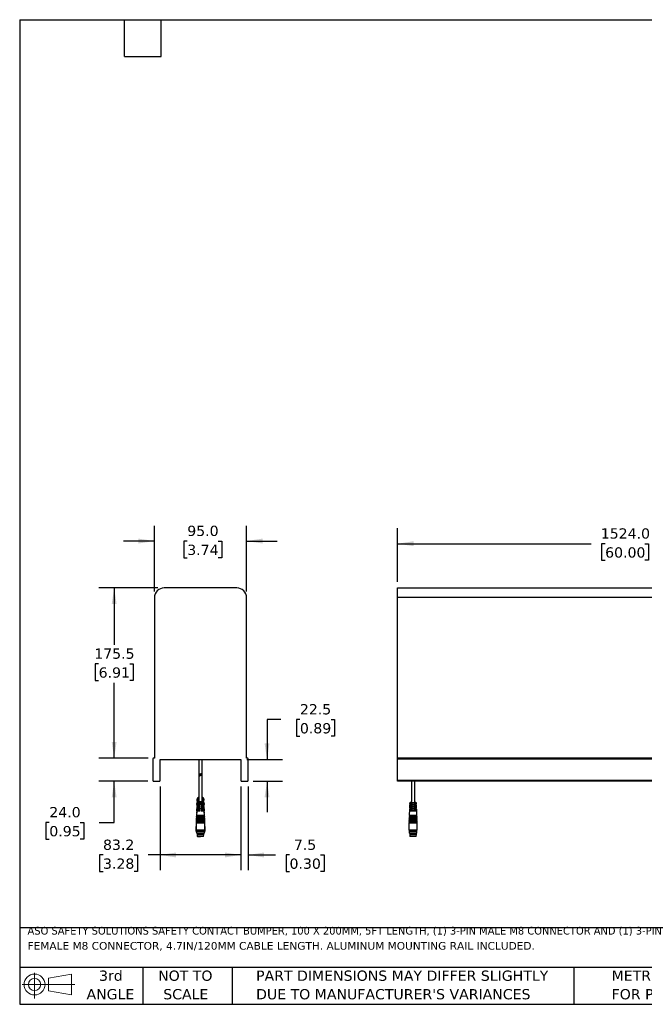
# Model space of a CAD drawing. Header units: millimetres. Extents: x 32 to 1365, y 32 to 1048.
# Tile 1 of 2: x 32 to 676, y 32 to 1048. Entities that reach past the tile are written whole.
import ezdxf

# ---------------------------------------------------------------- set-up
doc = ezdxf.new("R2010")
doc.units = ezdxf.units.MM
doc.header["$LTSCALE"] = 5
doc.linetypes.add('SLD-Solid', pattern=[0])
doc.layers.add('DIMENSIONS', color=140, linetype='SLD-Solid', lineweight=25)
doc.layers.add('TEXT', color=140, linetype='SLD-Solid', lineweight=25)
doc.styles.add('SLDTEXTSTYLE0', font='VERDANA.TTF')
doc.dimstyles.new('SLDDIMSTYLE0', dxfattribs={"dimtxt": 10.790039, "dimasz": 16.51, "dimexe": 0, "dimexo": 0.0625, "dimgap": 2.69751, "dimtad": 0, "dimtih": 1, "dimtoh": 1, "dimrnd": 1e-09, "dimzin": 4, "dimdsep": 46, "dimtxsty": 'SLDTEXTSTYLE0', "dimsah": 1, "dimcen": 0.09, "dimadec": 0, "dimazin": 1, "dimtfac": 1, "dimtmove": 0, "dimatfit": 0, "dimfxl": 0, "dimfrac": 2, "dimtolj": 1, "dimtzin": 12, "dimarcsym": 0})
doc.dimstyles.new('SLDDIMSTYLE1', dxfattribs={"dimtxt": 10.790039, "dimasz": 16.51, "dimexe": 0, "dimexo": 0.0625, "dimgap": 2.69751, "dimtad": 0, "dimtih": 1, "dimtoh": 1, "dimrnd": 1e-09, "dimzin": 12, "dimdsep": 46, "dimtxsty": 'SLDTEXTSTYLE0', "dimsah": 1, "dimcen": 0.09, "dimadec": 0, "dimazin": 3, "dimtfac": 1, "dimtofl": 0, "dimtmove": 0, "dimatfit": 3, "dimfxl": 0, "dimfrac": 2, "dimtolj": 1, "dimtzin": 12, "dimarcsym": 0})
doc.dimstyles.new('SLDDIMSTYLE2', dxfattribs={"dimtxt": 10.790039, "dimasz": 16.51, "dimexe": 0, "dimexo": 0.0625, "dimgap": 2.69751, "dimtad": 0, "dimtih": 1, "dimtoh": 1, "dimrnd": 1e-09, "dimzin": 12, "dimdsep": 46, "dimtxsty": 'SLDTEXTSTYLE0', "dimsah": 1, "dimcen": 0.09, "dimadec": 0, "dimazin": 3, "dimtfac": 1, "dimtmove": 0, "dimatfit": 0, "dimfxl": 0, "dimfrac": 2, "dimtolj": 1, "dimtzin": 12, "dimarcsym": 0})
doc.dimstyles.new('SLDDIMSTYLE3', dxfattribs={"dimtxt": 10.790039, "dimasz": 16.51, "dimexe": 0, "dimexo": 0.0625, "dimgap": 2.69751, "dimtad": 0, "dimtih": 1, "dimtoh": 1, "dimrnd": 1e-09, "dimzin": 4, "dimdsep": 46, "dimtxsty": 'SLDTEXTSTYLE0', "dimsah": 1, "dimcen": 0.09, "dimadec": 0, "dimazin": 1, "dimtfac": 1, "dimtofl": 0, "dimtmove": 0, "dimatfit": 3, "dimfxl": 0, "dimfrac": 2, "dimtolj": 1, "dimtzin": 12, "dimarcsym": 0})

# ---------------------------------------------------------------- blocks, each defined once
blk = doc.blocks.new('Block11')
at = {"color": 7, "linetype": 'SLD-Solid', "lineweight": 18}
for p, q in [((12.9, 26.6), (12.9, 0)), ((27.4, 20.8), (50.9, 25.2)), ((27.4, 8), (27.4, 20.8)), ((50.9, 25.2), (50.9, 3.7)), ((0, 14.4), (54.4, 14.4)), ((27.4, 8), (50.9, 3.7))]:
    blk.add_line(p, q, dxfattribs=at)
for radius in [10.8, 6.43]:
    blk.add_circle((12.9, 14.4), radius, dxfattribs=at)
blk = doc.blocks.new('Block12')
at = {"color": 7, "linetype": 'Continuous'}
blk.add_blockref('Block11', (0, 0), dxfattribs=at)
blk = doc.blocks.new('SW_NOTE_0')
at = {"layer": 'TEXT', "color": 0, "attachment_point": 1, "style": 'SLDTEXTSTYLE0'}
for s, insert, char_height in [('ASO SAFETY SOLUTIONS SAFETY CONTACT BUMPER, 100 X 200MM, 5FT LENGTH, (1) 3-PIN MALE M8 CONNECTOR AND (1) 3-PIN ', (0, 10.1), 7.9375), ('FEMALE M8 CONNECTOR, 4.7IN/120MM CABLE LENGTH. ALUMINUM MOUNTING RAIL INCLUDED.', (0, -5.5), 7.938)]:
    blk.add_mtext(s, dxfattribs=dict(at, insert=insert, char_height=char_height))
blk = doc.blocks.new('SW_NOTE_0_3')
at = {"layer": 'TEXT', "color": 0, "char_height": 10.583, "attachment_point": 1, "style": 'SLDTEXTSTYLE0'}
for s, insert in [('PART DIMENSIONS MAY DIFFER SLIGHTLY ', (0, 13.4)), ("DUE TO MANUFACTURER'S VARIANCES", (0, -5.7))]:
    blk.add_mtext(s, dxfattribs=dict(at, insert=insert))
blk = doc.blocks.new('SW_NOTE_0_4')
at = {"layer": 'TEXT', "color": 0, "char_height": 10.58, "attachment_point": 2, "style": 'SLDTEXTSTYLE0'}
for s, insert in [('NOT TO', (26.3, 13.4)), ('SCALE', (26.8, -5.7))]:
    blk.add_mtext(s, dxfattribs=dict(at, insert=insert))
blk = doc.blocks.new('SW_NOTE_0_5')
at = {"layer": 'TEXT', "color": 0, "char_height": 10.58, "attachment_point": 2, "style": 'SLDTEXTSTYLE0'}
for s, insert in [('3rd', (11.6, 13.4)), ('ANGLE', (11.1, -5.7))]:
    blk.add_mtext(s, dxfattribs=dict(at, insert=insert))
blk = doc.blocks.new('SW_NOTE_0_6')
at = {"layer": 'TEXT', "color": 0, "char_height": 10.583, "attachment_point": 1, "style": 'SLDTEXTSTYLE0'}
for s, insert in [('METRIC UNITS USED ', (0, 13.4)), ('FOR PART DESIGN', (0, -5.7))]:
    blk.add_mtext(s, dxfattribs=dict(at, insert=insert))
blk = doc.blocks.new('_D')
at = {"layer": 'DIMENSIONS'}
for p, q in [((170.8, 457.7), (170.8, 525.6)), ((265.8, 457.7), (265.8, 525.6)), ((170.8, 509.8), (139, 509.8)), ((204.6, 509.8), (200.9, 509.8)), ((200.9, 509.8), (200.9, 492.6)), ((236.6, 509.8), (240.2, 509.8)), ((240.2, 509.8), (240.2, 492.6)), ((265.8, 509.8), (297.5, 509.8)), ((200.9, 492.6), (204.6, 492.6)), ((240.2, 492.6), (236.6, 492.6))]:
    blk.add_line(p, q, dxfattribs=at)
for points in [[(170.8, 509.8), (154.2, 512.3), (154.2, 507.2)], [(265.8, 509.8), (282.3, 507.2), (282.3, 512.3)]]:
    blk.add_solid(points, dxfattribs=at)
at = {"layer": 'DIMENSIONS', "char_height": 10.58, "attachment_point": 1, "style": 'SLDTEXTSTYLE0'}
for s, insert in [('95.0', (204.6, 525.6)), ('3.74', (204.6, 506))]:
    blk.add_mtext(s, dxfattribs=dict(at, insert=insert))
blk = doc.blocks.new('_D_1')
at = {"layer": 'DIMENSIONS'}
for p, q in [((174.4, 461.4), (113.3, 461.4)), ((129.2, 461.4), (129.2, 402.7)), ((113.2, 383.1), (109.5, 383.1)), ((109.5, 383.1), (109.5, 365.9)), ((145.2, 383.1), (148.9, 383.1)), ((148.9, 383.1), (148.9, 365.9)), ((109.5, 365.9), (113.2, 365.9)), ((148.9, 365.9), (145.2, 365.9)), ((129.2, 285.9), (129.2, 363.5)), ((164.4, 285.9), (113.3, 285.9))]:
    blk.add_line(p, q, dxfattribs=at)
for points in [[(129.2, 461.4), (126.7, 444.9), (131.7, 444.9)], [(129.2, 285.9), (131.7, 302.4), (126.7, 302.4)]]:
    blk.add_solid(points, dxfattribs=at)
at = {"layer": 'DIMENSIONS', "char_height": 10.58, "attachment_point": 1, "style": 'SLDTEXTSTYLE0'}
for s, insert in [('175.5', (108.7, 398.9)), ('6.91', (113.2, 379.4))]:
    blk.add_mtext(s, dxfattribs=dict(at, insert=insert))
blk = doc.blocks.new('_D_2')
at = {"layer": 'DIMENSIONS'}
for p, q in [((129.2, 285.9), (129.2, 317.6)), ((163.5, 285.9), (113.3, 285.9)), ((163.8, 261.9), (113.3, 261.9)), ((129.2, 219.4), (129.2, 261.9)), ((62.3, 219.4), (58.6, 219.4)), ((58.6, 219.4), (58.6, 202.3)), ((94.3, 219.4), (98, 219.4)), ((98, 219.4), (98, 202.3)), ((113.8, 219.4), (129.2, 219.4)), ((58.6, 202.3), (62.3, 202.3)), ((98, 202.3), (94.3, 202.3))]:
    blk.add_line(p, q, dxfattribs=at)
for points in [[(129.2, 285.9), (131.7, 302.4), (126.7, 302.4)], [(129.2, 261.9), (126.7, 245.4), (131.7, 245.4)]]:
    blk.add_solid(points, dxfattribs=at)
at = {"layer": 'DIMENSIONS', "char_height": 10.58, "attachment_point": 1, "style": 'SLDTEXTSTYLE0'}
for s, insert in [('24.0', (62.3, 235.3)), ('0.95', (62.3, 215.7))]:
    blk.add_mtext(s, dxfattribs=dict(at, insert=insert))
blk = doc.blocks.new('_D_3')
at = {"layer": 'DIMENSIONS'}
for p, q in [((176.6, 256.5), (176.6, 170)), ((259.9, 256.5), (259.9, 170)), ((117.7, 185.9), (114.1, 185.9)), ((114.1, 185.9), (114.1, 168.7)), ((149.8, 185.9), (153.4, 185.9)), ((153.4, 185.9), (153.4, 168.7)), ((176.6, 185.9), (164.4, 185.9)), ((259.9, 185.9), (176.6, 185.9)), ((114.1, 168.7), (117.7, 168.7)), ((153.4, 168.7), (149.8, 168.7))]:
    blk.add_line(p, q, dxfattribs=at)
for points in [[(176.6, 185.9), (193.1, 183.3), (193.1, 188.4)], [(259.9, 185.9), (243.4, 188.4), (243.4, 183.3)]]:
    blk.add_solid(points, dxfattribs=at)
at = {"layer": 'DIMENSIONS', "char_height": 10.58, "attachment_point": 1, "style": 'SLDTEXTSTYLE0'}
for s, insert in [('83.2', (117.7, 201.7)), ('3.28', (117.7, 182.2))]:
    blk.add_mtext(s, dxfattribs=dict(at, insert=insert))
blk = doc.blocks.new('_D_4')
at = {"layer": 'DIMENSIONS'}
for p, q in [((259.9, 256.5), (259.9, 170)), ((267.4, 256.5), (267.4, 170)), ((259.9, 185.9), (228.1, 185.9)), ((267.4, 185.9), (295.5, 185.9)), ((310.1, 185.9), (306.5, 185.9)), ((306.5, 185.9), (306.5, 168.7)), ((342.1, 185.9), (345.8, 185.9)), ((345.8, 185.9), (345.8, 168.7)), ((306.5, 168.7), (310.1, 168.7)), ((345.8, 168.7), (342.1, 168.7))]:
    blk.add_line(p, q, dxfattribs=at)
for points in [[(259.9, 185.9), (243.4, 188.4), (243.4, 183.3)], [(267.4, 185.9), (283.9, 183.3), (283.9, 188.4)]]:
    blk.add_solid(points, dxfattribs=at)
at = {"layer": 'DIMENSIONS', "char_height": 10.58, "attachment_point": 1, "style": 'SLDTEXTSTYLE0'}
for s, insert in [('7.5', (314.6, 201.7)), ('0.30', (310.1, 182.2))]:
    blk.add_mtext(s, dxfattribs=dict(at, insert=insert))
blk = doc.blocks.new('_D_5')
at = {"layer": 'DIMENSIONS'}
for p, q in [((301.3, 325.6), (286.9, 325.6)), ((286.9, 325.6), (286.9, 284.4)), ((320.8, 325.6), (317.2, 325.6)), ((317.2, 325.6), (317.2, 308.5)), ((352.9, 325.6), (356.5, 325.6)), ((356.5, 325.6), (356.5, 308.5)), ((317.2, 308.5), (320.8, 308.5)), ((356.5, 308.5), (352.9, 308.5)), ((266.2, 284.4), (302.8, 284.4)), ((272.7, 261.9), (302.8, 261.9)), ((286.9, 261.9), (286.9, 230.1))]:
    blk.add_line(p, q, dxfattribs=at)
for points in [[(286.9, 284.4), (289.4, 300.9), (284.4, 300.9)], [(286.9, 261.9), (284.4, 245.4), (289.4, 245.4)]]:
    blk.add_solid(points, dxfattribs=at)
at = {"layer": 'DIMENSIONS', "char_height": 10.58, "attachment_point": 1, "style": 'SLDTEXTSTYLE0'}
for s, insert in [('22.5', (320.8, 341.5)), ('0.89', (320.8, 321.9))]:
    blk.add_mtext(s, dxfattribs=dict(at, insert=insert))
blk = doc.blocks.new('_D_6')
at = {"layer": 'DIMENSIONS'}
for p, q in [((421.5, 467.7), (421.5, 522.9)), ((1279.5, 467.7), (1279.5, 522.9)), ((780.7, 514.1), (773.6, 500)), ((784.2, 507), (780.7, 514.1)), ((421.5, 507), (621.1, 507)), ((635.7, 507), (632.1, 507)), ((632.1, 507), (632.1, 489.9)), ((676.8, 507), (680.4, 507)), ((680.4, 507), (680.4, 489.9)), ((770.1, 507), (691.4, 507)), ((773.6, 500), (770.1, 507)), ((1279.5, 507), (784.2, 507)), ((632.1, 489.9), (635.7, 489.9)), ((680.4, 489.9), (676.8, 489.9))]:
    blk.add_line(p, q, dxfattribs=at)
for points in [[(421.5, 507), (438.1, 504.5), (438.1, 509.6)], [(1279.5, 507), (1262.9, 509.6), (1262.9, 504.5)]]:
    blk.add_solid(points, dxfattribs=at)
at = {"layer": 'DIMENSIONS', "char_height": 10.58, "attachment_point": 1, "style": 'SLDTEXTSTYLE0'}
for s, insert in [('1524.0', (631.2, 522.9)), ('60.00', (635.7, 503.3))]:
    blk.add_mtext(s, dxfattribs=dict(at, insert=insert))

msp = doc.modelspace()

# ---------------------------------------------------------------- linework, layer by layer
for p, q in [((255.753, 461.362), (180.753, 461.362)), ((421.541, 461.362), (828.119, 461.362)), ((421.541, 451.362), (421.541, 461.362)), ((170.753, 451.362), (170.753, 285.862)), ((265.753, 285.862), (265.753, 451.362)), ((830.211, 451.362), (421.541, 451.362)), ((421.541, 285.867), (421.541, 451.362)), ((169.128, 285.117), (169.128, 262.862)), ((170.753, 285.862), (169.878, 285.867)), ((266.627, 285.867), (265.753, 285.862)), ((267.377, 262.862), (267.377, 285.117)), ((421.541, 285.117), (421.541, 285.867)), ((816.458, 285.867), (421.541, 285.867)), ((421.541, 285.117), (816.615, 285.117)), ((421.541, 262.862), (421.541, 285.117)), ((176.628, 284.362), (259.877, 284.362)), ((176.628, 262.862), (176.628, 284.362)), ((216.503, 284.362), (216.503, 270.112)), ((220.003, 268.612), (220.003, 284.362)), ((259.877, 284.362), (259.877, 262.862)), ((216.503, 270.112), (216.503, 269.362)), ((217.753, 268.862), (216.503, 270.112)), ((216.503, 268.698), (216.503, 240.962)), ((216.503, 268.698), (217.753, 267.448)), ((216.576, 268.862), (217.351, 268.862)), ((217.687, 268.448), (216.753, 268.448)), ((218.818, 268.448), (217.687, 268.448)), ((218.753, 269.862), (217.753, 268.862)), ((217.753, 267.448), (218.753, 268.448)), ((220.003, 268.612), (218.753, 269.862)), ((218.753, 268.448), (220.003, 267.198)), ((219.93, 268.448), (218.818, 268.448)), ((219.154, 268.862), (219.753, 268.862)), ((220.003, 267.198), (220.003, 267.948)), ((220.003, 240.962), (220.003, 267.198)), ((170.128, 261.862), (175.628, 261.862)), ((260.877, 261.862), (266.377, 261.862)), ((421.541, 261.862), (421.541, 262.862)), ((821.27, 262.862), (421.541, 262.862)), ((821.479, 261.862), (421.541, 261.862)), ((435.791, 261.862), (435.791, 240.962)), ((439.291, 240.962), (439.291, 261.862)), ((214.778, 244.512), (214.639, 241.312)), ((216.503, 244.512), (214.778, 244.512)), ((216.503, 245.762), (215.253, 244.512)), ((221.253, 244.512), (220.003, 245.762)), ((221.727, 244.512), (220.003, 244.512)), ((221.867, 241.312), (221.727, 244.512)), ((214.394, 235.712), (214.202, 231.305)), ((216.503, 235.712), (214.394, 235.712)), ((214.586, 240.112), (214.447, 236.912)), ((214.447, 236.912), (214.656, 236.912)), ((214.586, 235.312), (214.447, 232.112)), ((214.566, 237.912), (214.619, 239.112)), ((214.566, 237.912), (214.7, 237.912)), ((214.619, 234.312), (214.566, 233.112)), ((215.653, 240.112), (214.586, 240.112)), ((217.503, 235.312), (214.586, 235.312)), ((214.752, 239.112), (214.619, 239.112)), ((214.619, 234.312), (221.886, 234.312)), ((214.639, 241.312), (216.503, 241.312)), ((214.778, 239.712), (214.639, 236.512)), ((214.639, 236.512), (217.503, 236.512)), ((214.762, 242.312), (214.816, 243.512)), ((214.762, 242.312), (216.503, 242.312)), ((214.816, 238.712), (214.762, 237.512)), ((221.744, 237.512), (214.762, 237.512)), ((221.727, 239.712), (214.778, 239.712)), ((216.503, 243.512), (214.816, 243.512)), ((214.816, 238.712), (221.69, 238.712)), ((216.503, 240.962), (215.253, 239.712)), ((216.503, 236.512), (216.503, 235.312)), ((216.553, 241.012), (219.953, 241.012)), ((217.503, 235.312), (217.503, 236.512)), ((219.003, 236.512), (221.867, 236.512)), ((219.003, 236.512), (219.003, 235.312)), ((221.919, 235.312), (219.003, 235.312)), ((221.69, 243.512), (220.003, 243.512)), ((220.003, 242.312), (221.744, 242.312)), ((220.003, 241.312), (221.867, 241.312)), ((221.253, 239.712), (220.003, 240.962)), ((220.003, 235.312), (220.003, 236.512)), ((222.111, 235.712), (220.003, 235.712)), ((221.919, 240.112), (220.853, 240.112)), ((221.69, 243.512), (221.744, 242.312)), ((221.744, 237.512), (221.69, 238.712)), ((221.867, 236.512), (221.727, 239.712)), ((221.886, 239.112), (221.753, 239.112)), ((221.806, 237.912), (221.94, 237.912)), ((221.849, 236.912), (222.059, 236.912)), ((221.886, 239.112), (221.94, 237.912)), ((221.94, 233.112), (221.886, 234.312)), ((222.059, 236.912), (221.919, 240.112)), ((222.059, 232.112), (221.919, 235.312)), ((222.304, 231.305), (222.111, 235.712)), ((433.971, 237.512), (433.831, 234.312)), ((433.831, 234.312), (436.791, 234.312)), ((434.006, 236.512), (433.952, 235.312)), ((441.13, 235.312), (433.952, 235.312)), ((436.791, 237.512), (433.971, 237.512)), ((434.006, 236.512), (441.076, 236.512)), ((434.067, 239.712), (434.023, 238.712)), ((434.023, 238.712), (436.791, 238.712)), ((437.541, 239.712), (434.067, 239.712)), ((435.791, 240.962), (434.541, 239.712)), ((435.791, 238.712), (435.791, 237.512)), ((435.791, 234.312), (435.791, 233.112)), ((436.791, 237.512), (436.791, 238.712)), ((436.791, 233.112), (436.791, 234.312)), ((441.015, 239.712), (437.541, 239.712)), ((441.059, 238.712), (438.291, 238.712)), ((438.291, 237.512), (438.291, 238.712)), ((438.291, 237.512), (441.111, 237.512)), ((441.251, 234.312), (438.291, 234.312)), ((438.291, 233.112), (438.291, 234.312)), ((440.541, 239.712), (439.291, 240.962)), ((439.291, 237.512), (439.291, 238.712)), ((439.291, 233.112), (439.291, 234.312)), ((441.059, 238.712), (441.015, 239.712)), ((441.13, 235.312), (441.076, 236.512)), ((441.251, 234.312), (441.111, 237.512)), ((213.896, 224.311), (213.853, 223.312)), ((213.896, 224.311), (214.356, 224.311)), ((213.984, 226.31), (213.94, 225.311)), ((213.94, 225.311), (214.149, 225.301)), ((214.15, 225.311), (213.94, 225.311)), ((213.984, 226.31), (214.443, 226.31)), ((214.071, 228.308), (214.027, 227.309)), ((214.027, 227.309), (214.236, 227.3)), ((214.237, 227.309), (214.027, 227.309)), ((214.071, 228.308), (214.28, 228.308)), ((214.158, 230.306), (214.114, 229.307)), ((214.114, 229.307), (214.324, 229.298)), ((214.324, 229.307), (214.114, 229.307)), ((214.158, 225.506), (214.114, 224.507)), ((214.114, 224.507), (214.364, 224.496)), ((222.391, 224.507), (214.114, 224.507)), ((214.155, 224.505), (214.147, 224.311)), ((214.158, 230.306), (214.368, 230.306)), ((214.158, 225.506), (222.347, 225.506)), ((214.202, 231.305), (214.451, 231.294)), ((216.503, 231.305), (214.202, 231.305)), ((214.394, 230.912), (214.202, 226.505)), ((214.202, 226.505), (214.451, 226.494)), ((222.304, 226.505), (214.202, 226.505)), ((214.242, 226.503), (214.234, 226.31)), ((214.364, 224.496), (214.321, 223.508)), ((222.141, 224.496), (214.364, 224.496)), ((217.503, 230.912), (214.394, 230.912)), ((214.451, 226.494), (214.408, 225.506)), ((214.451, 231.294), (214.435, 230.912)), ((214.447, 232.112), (217.503, 232.112)), ((216.503, 231.294), (214.451, 231.294)), ((222.054, 226.494), (214.451, 226.494)), ((221.94, 233.112), (214.566, 233.112)), ((216.503, 232.112), (216.503, 230.912)), ((217.503, 230.912), (217.503, 232.112)), ((219.003, 232.112), (222.059, 232.112)), ((219.003, 232.112), (219.003, 230.912)), ((222.111, 230.912), (219.003, 230.912)), ((220.003, 230.912), (220.003, 232.112)), ((222.304, 231.305), (220.003, 231.305)), ((222.054, 231.294), (220.003, 231.294)), ((222.054, 231.294), (222.304, 231.305)), ((222.071, 230.912), (222.054, 231.294)), ((222.054, 226.494), (222.304, 226.505)), ((222.097, 225.506), (222.054, 226.494)), ((222.062, 226.31), (222.522, 226.31)), ((222.304, 226.505), (222.111, 230.912)), ((222.138, 230.306), (222.347, 230.306)), ((222.141, 224.496), (222.391, 224.507)), ((222.184, 223.508), (222.141, 224.496)), ((222.149, 224.311), (222.609, 224.311)), ((222.391, 229.307), (222.181, 229.307)), ((222.182, 229.298), (222.391, 229.307)), ((222.225, 228.308), (222.435, 228.308)), ((222.272, 226.31), (222.263, 226.503)), ((222.269, 227.3), (222.478, 227.309)), ((222.478, 227.309), (222.269, 227.309)), ((222.391, 229.307), (222.347, 230.306)), ((222.391, 224.507), (222.347, 225.506)), ((222.359, 224.311), (222.35, 224.505)), ((222.356, 225.301), (222.566, 225.311)), ((222.566, 225.311), (222.356, 225.311)), ((222.478, 227.309), (222.435, 228.308)), ((222.566, 225.311), (222.522, 226.31)), ((222.653, 223.312), (222.609, 224.311)), ((433.446, 225.506), (433.403, 224.507)), ((433.403, 224.507), (433.652, 224.496)), ((437.541, 224.507), (433.403, 224.507)), ((433.446, 225.506), (441.636, 225.506)), ((433.778, 233.112), (433.49, 226.505)), ((433.49, 226.505), (433.74, 226.494)), ((437.541, 226.505), (433.49, 226.505)), ((433.652, 224.496), (433.609, 223.508)), ((441.429, 224.496), (433.652, 224.496)), ((433.74, 226.494), (433.697, 225.506)), ((441.342, 226.494), (433.74, 226.494)), ((433.809, 232.112), (433.756, 230.912)), ((441.326, 230.912), (433.756, 230.912)), ((436.791, 233.112), (433.778, 233.112)), ((433.809, 232.112), (441.273, 232.112)), ((441.592, 226.505), (437.541, 226.505)), ((441.679, 224.507), (437.541, 224.507)), ((438.291, 233.112), (441.304, 233.112)), ((441.326, 230.912), (441.273, 232.112)), ((441.592, 226.505), (441.304, 233.112)), ((441.342, 226.494), (441.592, 226.505)), ((441.385, 225.506), (441.342, 226.494)), ((441.429, 224.496), (441.679, 224.507)), ((441.473, 223.508), (441.429, 224.496)), ((441.679, 224.507), (441.636, 225.506)), ((213.753, 215.312), (213.453, 215.012)), ((213.453, 215.012), (213.453, 210.612)), ((213.453, 215.012), (213.853, 215.012)), ((213.853, 215.912), (213.753, 215.812)), ((213.753, 215.812), (213.753, 215.312)), ((213.753, 215.812), (213.853, 215.812)), ((213.753, 215.312), (213.853, 215.312)), ((213.853, 223.312), (213.853, 218.512)), ((214.062, 223.312), (213.853, 223.312)), ((213.896, 219.511), (213.853, 218.512)), ((213.853, 218.512), (213.853, 211.512)), ((222.653, 218.512), (213.853, 218.512)), ((213.896, 219.511), (222.609, 219.511)), ((213.984, 221.51), (213.94, 220.511)), ((213.94, 220.511), (214.19, 220.5)), ((222.566, 220.511), (213.94, 220.511)), ((213.984, 221.51), (222.522, 221.51)), ((214.071, 223.508), (214.027, 222.509)), ((214.027, 222.509), (214.277, 222.498)), ((222.478, 222.509), (214.027, 222.509)), ((214.071, 223.508), (222.435, 223.508)), ((214.19, 220.5), (214.147, 219.511)), ((222.316, 220.5), (214.19, 220.5)), ((214.277, 222.498), (214.234, 221.51)), ((222.229, 222.498), (214.277, 222.498)), ((222.229, 222.498), (222.478, 222.509)), ((222.272, 221.51), (222.229, 222.498)), ((222.316, 220.5), (222.566, 220.511)), ((222.359, 219.511), (222.316, 220.5)), ((222.478, 222.509), (222.435, 223.508)), ((222.653, 223.312), (222.443, 223.312)), ((222.566, 220.511), (222.522, 221.51)), ((222.653, 218.512), (222.609, 219.511)), ((222.653, 218.512), (222.653, 223.312)), ((222.653, 211.512), (222.653, 218.512)), ((222.753, 215.812), (222.653, 215.912)), ((222.653, 215.812), (222.753, 215.812)), ((222.653, 215.312), (222.753, 215.312)), ((222.653, 215.012), (223.053, 215.012)), ((222.753, 215.312), (222.753, 215.812)), ((223.053, 215.012), (222.753, 215.312)), ((223.053, 210.612), (223.053, 215.012)), ((433.185, 219.511), (433.141, 218.512)), ((433.141, 218.512), (433.141, 211.512)), ((437.541, 218.512), (433.141, 218.512)), ((433.185, 219.511), (441.897, 219.511)), ((433.272, 221.51), (433.228, 220.511)), ((433.228, 220.511), (433.478, 220.5)), ((437.541, 220.511), (433.228, 220.511)), ((433.272, 221.51), (441.81, 221.51)), ((433.359, 223.508), (433.315, 222.509)), ((433.315, 222.509), (433.565, 222.498)), ((437.541, 222.509), (433.315, 222.509)), ((433.359, 223.508), (441.723, 223.508)), ((433.478, 220.5), (433.435, 219.511)), ((441.604, 220.5), (433.478, 220.5)), ((433.565, 222.498), (433.522, 221.51)), ((441.517, 222.498), (433.565, 222.498)), ((441.766, 222.509), (437.541, 222.509)), ((441.854, 220.511), (437.541, 220.511)), ((441.941, 218.512), (437.541, 218.512)), ((441.517, 222.498), (441.766, 222.509)), ((441.56, 221.51), (441.517, 222.498)), ((441.604, 220.5), (441.854, 220.511)), ((441.647, 219.511), (441.604, 220.5)), ((441.766, 222.509), (441.723, 223.508)), ((441.854, 220.511), (441.81, 221.51)), ((441.941, 218.512), (441.897, 219.511)), ((441.941, 211.512), (441.941, 218.512)), ((213.453, 210.612), (213.753, 210.312)), ((213.453, 210.612), (214.453, 210.612)), ((213.753, 210.312), (213.753, 209.412)), ((213.753, 210.312), (214.253, 210.312)), ((213.753, 209.412), (213.853, 209.312)), ((213.753, 209.412), (214.253, 209.412)), ((222.653, 211.512), (213.853, 211.512)), ((214.253, 209.312), (213.853, 209.312)), ((214.853, 211.012), (214.253, 210.412)), ((214.253, 210.412), (214.253, 208.612)), ((214.253, 210.412), (222.253, 210.412)), ((214.253, 208.612), (214.853, 208.012)), ((214.253, 208.612), (222.253, 208.612)), ((214.853, 207.512), (214.753, 207.412)), ((214.753, 207.412), (214.753, 206.912)), ((214.753, 207.412), (221.753, 207.412)), ((214.753, 206.912), (214.992, 205)), ((214.753, 206.912), (221.753, 206.912)), ((214.853, 211.512), (214.853, 211.012)), ((214.853, 211.012), (218.253, 211.012)), ((214.853, 208.012), (214.853, 207.512)), ((214.853, 208.012), (221.653, 208.012)), ((214.853, 207.512), (218.253, 207.512)), ((218.253, 205), (214.992, 205)), ((217.266, 204.993), (218.253, 204.993)), ((218.253, 211.012), (221.653, 211.012)), ((218.253, 207.512), (221.653, 207.512)), ((221.514, 205), (218.253, 205)), ((219.239, 204.993), (218.253, 204.993)), ((221.237, 204.993), (220.962, 204.993)), ((221.514, 205), (221.753, 206.912)), ((221.653, 211.012), (221.653, 211.512)), ((222.253, 210.412), (221.653, 211.012)), ((221.653, 208.012), (222.253, 208.612)), ((221.653, 207.512), (221.653, 208.012)), ((221.753, 207.412), (221.653, 207.512)), ((221.753, 206.912), (221.753, 207.412)), ((222.053, 210.612), (223.053, 210.612)), ((222.253, 208.612), (222.253, 210.412)), ((222.253, 210.312), (222.753, 210.312)), ((222.253, 209.412), (222.753, 209.412)), ((222.653, 209.312), (222.253, 209.312)), ((222.653, 209.312), (222.753, 209.412)), ((222.753, 210.312), (223.053, 210.612)), ((222.753, 209.412), (222.753, 210.312)), ((441.941, 211.512), (433.141, 211.512)), ((434.141, 211.012), (433.541, 210.412)), ((433.541, 210.412), (433.541, 208.612)), ((433.541, 210.412), (441.541, 210.412)), ((433.541, 208.612), (434.141, 208.012)), ((433.541, 208.612), (441.541, 208.612)), ((434.141, 207.512), (434.041, 207.412)), ((434.041, 207.412), (434.041, 206.912)), ((434.041, 207.412), (441.041, 207.412)), ((434.041, 206.912), (434.28, 205)), ((434.041, 206.912), (441.041, 206.912)), ((434.141, 211.512), (434.141, 211.012)), ((434.141, 211.012), (440.941, 211.012)), ((434.141, 208.012), (434.141, 207.512)), ((434.141, 208.012), (440.941, 208.012)), ((434.141, 207.512), (440.941, 207.512)), ((440.802, 205), (434.28, 205)), ((440.802, 205), (441.041, 206.912)), ((440.941, 211.012), (440.941, 211.512)), ((441.541, 210.412), (440.941, 211.012)), ((440.941, 208.012), (441.541, 208.612)), ((440.941, 207.512), (440.941, 208.012)), ((441.041, 207.412), (440.941, 207.512)), ((441.041, 206.912), (441.041, 207.412)), ((441.541, 208.612), (441.541, 210.412))]:
    msp.add_line(p, q)
for centre, radius, start, end in [((180.753, 451.362), 10, 90, 180), ((255.753, 451.362), 10, 360, 90), ((169.878, 285.117), 0.75, 90, 180), ((266.627, 285.117), 0.75, 0, 90), ((218.253, 269.362), 1.75, 163.39845, 196.60155), ((218.253, 270.362), 1.75, 196.60155, 315), ((218.253, 266.948), 1.75, 102.711711, 121.002719), ((218.253, 268.248), 0.6, 160.528779, 236.44269), ((218.253, 268.248), 0.6, 160.528779, 245.704811), ((218.253, 266.948), 1.75, 58.997281, 77.288289), ((218.253, 268.948), 1.75, 315, 343.39845), ((218.253, 267.948), 1.75, 0, 16.60155), ((170.128, 262.862), 1, 180, 270), ((175.628, 262.862), 1, 270, 360), ((260.877, 262.862), 1, 180, 270), ((266.377, 262.862), 1, 270, 0)]:
    msp.add_arc(centre, radius, start, end)
for points, knots in [([(215.091, 204.912), (215.091, 204.912), (215.124, 204.912), (215.252, 204.912), (215.346, 204.912), (215.58, 204.912), (215.719, 204.912), (216.023, 204.912), (216.187, 204.912), (216.693, 204.912), (217.044, 204.912), (217.691, 204.912), (217.989, 204.912), (218.253, 204.912)], [0, 0, 0, 0, 0.125, 0.125, 0.25, 0.25, 0.375, 0.375, 0.5, 0.5, 0.75, 0.75, 1, 1, 1, 1]), ([(218.253, 204.912), (218.253, 204.912), (218.253, 204.921), (218.253, 204.954), (218.253, 204.978), (218.253, 205)], [0, 0, 0, 0, 0.5, 0.5, 1, 1, 1, 1]), ([(434.28, 205), (434.283, 204.987), (434.29, 204.961), (434.316, 204.932), (434.348, 204.915), (434.369, 204.913), (434.379, 204.912)], [0, 0, 0, 0, 0.27167886, 0.56198611, 0.78824434, 1, 1, 1, 1]), ([(440.703, 204.912), (440.716, 204.914), (440.743, 204.917), (440.775, 204.94), (440.795, 204.969), (440.8, 204.99), (440.802, 205)], [0, 0, 0, 0, 0.271770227, 0.56185248, 0.788271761, 1, 1, 1, 1])]:
    msp.add_open_spline(points, degree=3, knots=knots)
at = {"layer": 'TEXT'}
for p, q in [((31.75, 1047.75), (1365.25, 1047.75)), ((31.75, 1047.75), (31.75, 31.75)), ((139.7, 1009.65), (139.7, 1047.75)), ((177.8, 1009.65), (177.8, 1047.75)), ((139.7, 1009.65), (177.8, 1009.65)), ((1365.25, 110.631), (31.75, 110.631)), ((1365.25, 69.85), (31.75, 69.85)), ((158.75, 69.85), (158.75, 31.75)), ((251.058, 69.85), (251.058, 31.75)), ((603.232, 69.85), (603.232, 31.75)), ((31.75, 31.75), (1365.25, 31.75))]:
    msp.add_line(p, q, dxfattribs=at)

# ---------------------------------------------------------------- block references
for name, p in [('SW_NOTE_0', (39.829, 101.555)), ('Block12', (34.19, 37.769)), ('SW_NOTE_0_5', (114.237, 53.177)), ('SW_NOTE_0_4', (176.286, 53.177)), ('SW_NOTE_0_3', (275.596, 53.177)), ('SW_NOTE_0_6', (642.392, 53.177))]:
    msp.add_blockref(name, p, dxfattribs=at)

# ---------------------------------------------------------------- dimensions: what is measured, and where the dimension line sits
at = {"layer": 'DIMENSIONS'}
for base, p1, p2, dimstyle, picture, middle in [((265.753, 509.753), (170.753, 451.362), (265.753, 451.362), 'SLDDIMSTYLE0', '_D', (220.583, 509.753)), ((267.377, 185.887), (259.877, 262.862), (267.377, 262.862), 'SLDDIMSTYLE2', '_D_4', (326.111, 185.887))]:
    dim = msp.add_linear_dim(base=base, p1=p1, p2=p2, dimstyle=dimstyle, dxfattribs=at)
    dim.commit()
    dim.dimension.update_dxf_attribs({"geometry": picture, "text_midpoint": middle, "dimtype": 160})
dim = msp.add_linear_dim(base=(1279.453, 507.038), p1=(421.541, 461.362), p2=(1279.453, 461.362), angle=0, text='1524.0', dimstyle='SLDDIMSTYLE3', dxfattribs=at)
dim.commit()
dim.dimension.update_dxf_attribs({"geometry": '_D_6', "text_midpoint": (656.258, 507.038), "dimtype": 160})
for base, p1, p2, angle, dimstyle, picture, middle in [((129.202, 285.862), (180.753, 461.362), (170.753, 285.862), 90, 'SLDDIMSTYLE1', '_D_1', (129.202, 383.087)), ((286.899, 261.862), (259.877, 284.362), (266.377, 261.862), 90, 'SLDDIMSTYLE2', '_D_5', (286.899, 325.624)), ((129.202, 261.8624), (169.8781, 285.8673), (170.1281, 261.8624), 90, 'SLDDIMSTYLE0', '_D_2', (129.202, 219.4434)), ((259.877, 185.887), (176.628, 262.862), (259.877, 262.862), 0, 'SLDDIMSTYLE1', '_D_3', (133.777, 185.887))]:
    dim = msp.add_linear_dim(base=base, p1=p1, p2=p2, angle=angle, dimstyle=dimstyle, dxfattribs=at)
    dim.commit()
    dim.dimension.update_dxf_attribs({"geometry": picture, "text_midpoint": middle, "dimtype": 160})

doc.saveas('drawing.dxf')
